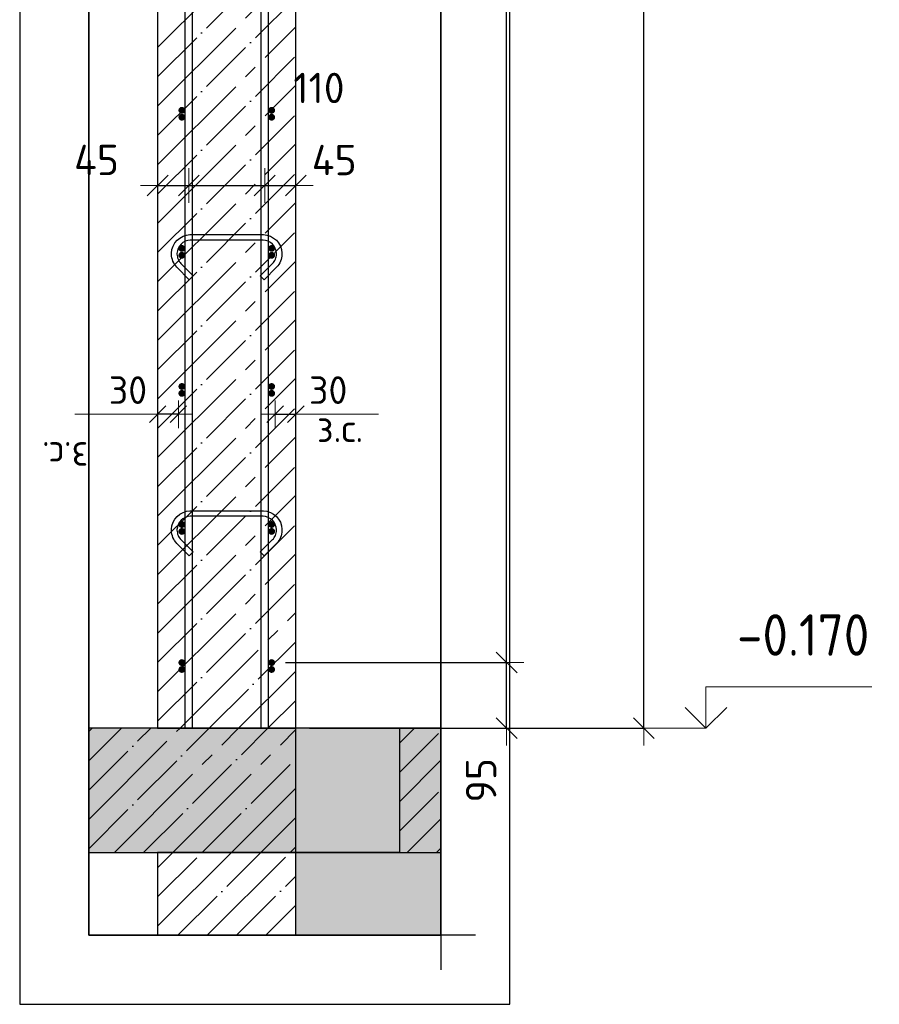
# Model space of a CAD drawing. Header units: millimetres. Extents: x -17997 to 37135, y 45383 to 72408.
# Tile 5 of 67: x -17426 to -16181, y 67480 to 68907. Entities that reach past the tile are written whole.
import ezdxf

# ---------------------------------------------------------------- set-up
doc = ezdxf.new("R2010")
doc.units = ezdxf.units.MM
doc.header["$PDMODE"] = 65
doc.linetypes.add('______11', pattern=[100, 80, -10, 0, -10])
doc.linetypes.add('______5', pattern=[220, 160, -20, 20, -20])
for name, color, linetype, lineweight in [('Standard', 7, 'Continuous', 25), ('Арм.стержн. Арматура края', 96, 'Continuous', 35), ('Арм.стержн. вертикальными 1', 22, 'Continuous', 35), ('Арм.стержн.горизонт. 1', 180, 'Continuous', 35), ('Высотная отметки_ общее', 7, 'Continuous', 13), ('Размерная линия_ общее', 7, 'Continuous', 13), ('Размерная линия_ общее_1', 7, 'Continuous', 13)]:
    doc.layers.add(name, color=color, linetype=linetype, lineweight=lineweight)
doc.layers.add('Арм.стержн.Стяжки', color=7, linetype='Continuous', lineweight=35, true_color=0x501e0f)
doc.styles.add('ISOCPEUR', font='ISOCPEUR')
doc.dimstyles.new('DIMSTYLE_3', dxfattribs={"dimtxt": 44, "dimasz": 50, "dimexe": 0, "dimexo": 0, "dimgap": 22, "dimtad": 2, "dimdec": 0, "dimrnd": 5, "dimzin": 12, "dimdsep": 46, "dimtxsty": 'ISOCPEUR', "dimblk1": 'ALL_ML_STRICH', "dimblk2": 'ALL_ML_STRICH', "dimsah": 1, "dimcen": 0, "dimclrd": 7, "dimclre": 256, "dimclrt": 7, "dimadec": 0, "dimazin": 0, "dimtfac": 1, "dimtdec": 0, "dimtix": 1, "dimtmove": 2, "dimatfit": 3, "dimfxl": 0, "dimtzin": 0, "dimlwd": 0, "dimlwe": -3, "dimarcsym": 0})
doc.dimstyles.new('DIMSTYLE_7', dxfattribs={"dimtxt": 44, "dimasz": 50, "dimexe": 0, "dimexo": 0.001, "dimgap": 22, "dimtad": 2, "dimdec": 0, "dimrnd": 5, "dimzin": 12, "dimdsep": 46, "dimtxsty": 'ISOCPEUR', "dimblk1": 'ALL_ML_STRICH', "dimblk2": 'ALL_ML_STRICH', "dimsah": 1, "dimcen": 0, "dimse1": 1, "dimse2": 1, "dimclrd": 7, "dimclre": 256, "dimclrt": 7, "dimadec": 0, "dimazin": 0, "dimtfac": 1, "dimtdec": 0, "dimtix": 1, "dimtmove": 2, "dimatfit": 3, "dimfxl": 0, "dimtvp": 1.2, "dimtzin": 0, "dimlwd": 0, "dimlwe": -3, "dimarcsym": 0})
doc.dimstyles.new('DIMSTYLE_8', dxfattribs={"dimtxt": 40, "dimasz": 40, "dimexe": 0, "dimexo": 0.001, "dimgap": 20, "dimtad": 2, "dimdec": 0, "dimrnd": 5, "dimzin": 12, "dimdsep": 46, "dimtxsty": 'ISOCPEUR', "dimblk1": 'ALL_ML_STRICH', "dimblk2": 'ALL_ML_STRICH', "dimsah": 1, "dimcen": 0, "dimse1": 1, "dimse2": 1, "dimclrd": 7, "dimclre": 256, "dimclrt": 7, "dimadec": 0, "dimazin": 0, "dimtfac": 1, "dimtdec": 0, "dimtix": 1, "dimtmove": 2, "dimatfit": 3, "dimfxl": 0, "dimtvp": 1.2, "dimtzin": 0, "dimlwd": 0, "dimlwe": -3, "dimarcsym": 0})

# ---------------------------------------------------------------- blocks, each defined once
blk = doc.blocks.new('COMPLEX_ELEVATIONDIM_7')
at = {"layer": 'Высотная отметки_ общее', "color": 7, "linetype": 'Continuous', "lineweight": 13, "transparency": 33554687}
for p, q in [((-16432, 67880.4), (-16432, 67940.4)), ((-16432, 67940.4), (-16192, 67940.4)), ((-16432, 67880.4), (-16462, 67910.4)), ((-16432, 67880.4), (-16402, 67910.4)), ((-16432, 67880.4), (-16432, 67880.4)), ((-16432, 67880.4), (-16432, 67880.4)), ((-16432, 67880.4), (-16432, 67880.4)), ((-16432, 67880.4), (-16432, 67880.4))]:
    blk.add_line(p, q, dxfattribs=at)
blk.add_lwpolyline([(-16432, 67880.4), (-16492, 67880.4), (-16492, 67880.4), (-16498.1, 67880.4)], dxfattribs=at)
at = {"layer": 'Высотная отметки_ общее', "color": 7, "linetype": 'Continuous', "lineweight": 13, "transparency": 33554687, "insert": (-16387, 67985.4), "char_height": 60, "width": 242.825, "attachment_point": 7, "style": 'ISOCPEUR'}
blk.add_mtext('\\W0.90;-0.170', dxfattribs=at)
blk = doc.blocks.new('ALL_ML_STRICH')
at = {"color": 0, "linetype": 'ByBlock', "lineweight": -2}
for p, q in [((-0.3, -0.3), (0.3, 0.3)), ((0, -0.5), (0, 0.5)), ((-1, 0), (0.5, 0))]:
    blk.add_line(p, q, dxfattribs=at)
blk = doc.blocks.new('*D125')
at = {"layer": 'DEFPOINTS', "color": 7, "linetype": 'Continuous', "lineweight": 13, "transparency": 33554687}
for p in [(-16904, 71070.4), (-17026.1, 67880.4), (-16522, 67880.4)]:
    blk.add_point(p, dxfattribs=at)
at = {"layer": 'Размерная линия_ общее', "color": 253, "linetype": 'Continuous', "lineweight": -2, "true_color": 0xa0a0a0, "transparency": 33554687}
for p, q in [((-16884, 71070.4), (-16522, 71070.4)), ((-17006.1, 67880.4), (-16522, 67880.4))]:
    blk.add_line(p, q, dxfattribs=at)
at = {"layer": 'Размерная линия_ общее', "color": 7, "linetype": 'Continuous', "lineweight": -2, "transparency": 33554687}
blk.add_line((-16522, 67880.4), (-16522, 71070.4), dxfattribs=at)
at = {"layer": 'Размерная линия_ общее', "color": 7, "linetype": 'Continuous', "lineweight": 13, "transparency": 33554687, "xscale": 50, "yscale": 50, "zscale": 50}
for p, rotation in [((-16522, 71070.4), 90), ((-16522, 67880.4), 270)]:
    blk.add_blockref('ALL_ML_STRICH', p, dxfattribs=dict(at, rotation=rotation))
at = {"layer": 'Размерная линия_ общее', "color": 7, "linetype": 'Continuous', "lineweight": 13, "transparency": 33554687, "insert": (-16559, 69482), "char_height": 44, "width": 176, "attachment_point": 5, "rotation": 90, "style": 'ISOCPEUR'}
blk.add_mtext('\\A1;{3190}', dxfattribs=at)
blk = doc.blocks.new('*D127')
at = {"layer": 'DEFPOINTS', "color": 7, "linetype": 'Continuous', "lineweight": 13, "transparency": 33554687}
for p in [(-17061.1, 67975.4), (-17026.1, 67880.4), (-16720.7, 67880.4)]:
    blk.add_point(p, dxfattribs=at)
at = {"layer": 'Размерная линия_ общее', "color": 253, "linetype": 'Continuous', "lineweight": -2, "true_color": 0xa0a0a0, "transparency": 33554687}
for p, q in [((-17041.1, 67975.4), (-16720.7, 67975.4)), ((-17006.1, 67880.4), (-16720.7, 67880.4))]:
    blk.add_line(p, q, dxfattribs=at)
at = {"layer": 'Размерная линия_ общее', "color": 7, "linetype": 'Continuous', "lineweight": -2, "transparency": 33554687}
blk.add_line((-16720.7, 67880.4), (-16720.7, 67975.4), dxfattribs=at)
at = {"layer": 'Размерная линия_ общее', "color": 7, "linetype": 'Continuous', "lineweight": 13, "transparency": 33554687, "xscale": 50, "yscale": 50, "zscale": 50}
for p, rotation in [((-16720.7, 67975.4), 90), ((-16720.7, 67880.4), 270)]:
    blk.add_blockref('ALL_ML_STRICH', p, dxfattribs=dict(at, rotation=rotation))
at = {"layer": 'Размерная линия_ общее', "color": 7, "linetype": 'Continuous', "lineweight": 13, "transparency": 33554687, "insert": (-16757.7, 67804.9), "char_height": 44, "width": 88, "attachment_point": 5, "rotation": 90, "style": 'ISOCPEUR'}
blk.add_mtext('\\A1;{95}', dxfattribs=at)
blk = doc.blocks.new('*D128')
at = {"layer": 'DEFPOINTS', "color": 7, "linetype": 'Continuous', "lineweight": 13, "transparency": 33554687}
for p in [(-17061.1, 70975.4), (-17061.1, 67975.4), (-16720.7, 67975.4)]:
    blk.add_point(p, dxfattribs=at)
at = {"layer": 'Размерная линия_ общее', "color": 253, "linetype": 'Continuous', "lineweight": -2, "true_color": 0xa0a0a0, "transparency": 33554687}
for p, q in [((-17041.1, 70975.4), (-16720.7, 70975.4)), ((-17041.1, 67975.4), (-16720.7, 67975.4))]:
    blk.add_line(p, q, dxfattribs=at)
at = {"layer": 'Размерная линия_ общее', "color": 7, "linetype": 'Continuous', "lineweight": -2, "transparency": 33554687}
blk.add_line((-16720.7, 67975.4), (-16720.7, 70975.4), dxfattribs=at)
at = {"layer": 'Размерная линия_ общее', "color": 7, "linetype": 'Continuous', "lineweight": 13, "transparency": 33554687, "xscale": 50, "yscale": 50, "zscale": 50}
for p, rotation in [((-16720.7, 70975.4), 90), ((-16720.7, 67975.4), 270)]:
    blk.add_blockref('ALL_ML_STRICH', p, dxfattribs=dict(at, rotation=rotation))
at = {"layer": 'Размерная линия_ общее', "color": 7, "linetype": 'Continuous', "lineweight": 13, "transparency": 33554687, "insert": (-16779.7, 69327.4), "char_height": 44, "width": 2.2, "attachment_point": 1, "rotation": 90, "line_spacing_factor": 0.60241, "style": 'ISOCPEUR'}
blk.add_mtext('\\W0.91;15х200=3000', dxfattribs=at)
blk = doc.blocks.new('*D144')
at = {"layer": 'DEFPOINTS', "color": 7, "linetype": 'Continuous', "lineweight": 13, "transparency": 33554687}
for p in [(-17056.1, 68335.1), (-17056.1, 68326.4), (-17026.1, 68326.4)]:
    blk.add_point(p, dxfattribs=at)
at = {"layer": 'Размерная линия_ общее_1', "color": 7, "linetype": 'Continuous', "lineweight": -2, "transparency": 33554687}
blk.add_line((-17056.1, 68335.1), (-17026.1, 68335.1), dxfattribs=at)
at = {"layer": 'Размерная линия_ общее_1', "color": 7, "linetype": 'Continuous', "lineweight": 13, "transparency": 33554687, "xscale": 40, "yscale": 40, "zscale": 40, "rotation": 180}
blk.add_blockref('ALL_ML_STRICH', (-17056.1, 68335.1), dxfattribs=at)
at = {"layer": 'Размерная линия_ общее_1', "color": 7, "linetype": 'Continuous', "lineweight": 13, "transparency": 33554687, "xscale": 40, "yscale": 40, "zscale": 40}
blk.add_blockref('ALL_ML_STRICH', (-17026.1, 68335.1), dxfattribs=at)
at = {"layer": 'Размерная линия_ общее_1', "color": 7, "linetype": 'Continuous', "lineweight": 13, "transparency": 33554687, "insert": (-16979.1, 68370.1), "char_height": 40, "width": 80, "attachment_point": 5, "style": 'ISOCPEUR'}
blk.add_mtext('\\A1;{30}', dxfattribs=at)
at = {"layer": 'Размерная линия_ общее_1', "color": 7, "linetype": 'Continuous', "lineweight": 13, "transparency": 33554687, "insert": (-16995.5, 68334.9), "char_height": 40, "width": 2, "attachment_point": 1, "line_spacing_factor": 0.60241, "style": 'ISOCPEUR'}
blk.add_mtext('з.с.', dxfattribs=at)
blk = doc.blocks.new('*D145')
at = {"layer": 'DEFPOINTS', "color": 7, "linetype": 'Continuous', "lineweight": 13, "transparency": 33554687}
for p in [(-17226.1, 68666.4), (-17181.1, 68668.8), (-17226.1, 68657)]:
    blk.add_point(p, dxfattribs=at)
at = {"layer": 'Размерная линия_ общее', "color": 7, "linetype": 'Continuous', "lineweight": -2, "transparency": 33554687}
blk.add_line((-17226.1, 68666.4), (-17181.1, 68666.4), dxfattribs=at)
at = {"layer": 'Размерная линия_ общее', "color": 7, "linetype": 'Continuous', "lineweight": 13, "transparency": 33554687, "xscale": 50, "yscale": 50, "zscale": 50, "rotation": 180}
blk.add_blockref('ALL_ML_STRICH', (-17226.1, 68666.4), dxfattribs=at)
at = {"layer": 'Размерная линия_ общее', "color": 7, "linetype": 'Continuous', "lineweight": 13, "transparency": 33554687, "xscale": 50, "yscale": 50, "zscale": 50}
blk.add_blockref('ALL_ML_STRICH', (-17181.1, 68666.4), dxfattribs=at)
at = {"layer": 'Размерная линия_ общее', "color": 7, "linetype": 'Continuous', "lineweight": 13, "transparency": 33554687, "insert": (-17314.7, 68703.5), "char_height": 44, "width": 88, "attachment_point": 5, "style": 'ISOCPEUR'}
blk.add_mtext('\\A1;{45}', dxfattribs=at)
blk = doc.blocks.new('*D146')
at = {"layer": 'DEFPOINTS', "color": 7, "linetype": 'Continuous', "lineweight": 13, "transparency": 33554687}
for p in [(-17181.1, 68668.8), (-17181.1, 68666.4), (-17071.1, 68672.7)]:
    blk.add_point(p, dxfattribs=at)
at = {"layer": 'Размерная линия_ общее', "color": 7, "linetype": 'Continuous', "lineweight": -2, "transparency": 33554687}
blk.add_line((-17181.1, 68666.4), (-17071.1, 68666.4), dxfattribs=at)
at = {"layer": 'Размерная линия_ общее', "color": 7, "linetype": 'Continuous', "lineweight": 13, "transparency": 33554687, "xscale": 50, "yscale": 50, "zscale": 50, "rotation": 180}
blk.add_blockref('ALL_ML_STRICH', (-17181.1, 68666.4), dxfattribs=at)
at = {"layer": 'Размерная линия_ общее', "color": 7, "linetype": 'Continuous', "lineweight": 13, "transparency": 33554687, "xscale": 50, "yscale": 50, "zscale": 50}
blk.add_blockref('ALL_ML_STRICH', (-17071.1, 68666.4), dxfattribs=at)
at = {"layer": 'Размерная линия_ общее', "color": 7, "linetype": 'Continuous', "lineweight": 13, "transparency": 33554687, "insert": (-16992.5, 68807.8), "char_height": 44, "width": 132, "attachment_point": 5, "style": 'ISOCPEUR'}
blk.add_mtext('\\A1;{110}', dxfattribs=at)
blk = doc.blocks.new('*D147')
at = {"layer": 'DEFPOINTS', "color": 7, "linetype": 'Continuous', "lineweight": 13, "transparency": 33554687}
for p in [(-17071.1, 68672.7), (-17071.1, 68666.4), (-17026.1, 68665.6)]:
    blk.add_point(p, dxfattribs=at)
at = {"layer": 'Размерная линия_ общее', "color": 7, "linetype": 'Continuous', "lineweight": -2, "transparency": 33554687}
blk.add_line((-17071.1, 68666.4), (-17026.1, 68666.4), dxfattribs=at)
at = {"layer": 'Размерная линия_ общее', "color": 7, "linetype": 'Continuous', "lineweight": 13, "transparency": 33554687, "xscale": 50, "yscale": 50, "zscale": 50, "rotation": 180}
blk.add_blockref('ALL_ML_STRICH', (-17071.1, 68666.4), dxfattribs=at)
at = {"layer": 'Размерная линия_ общее', "color": 7, "linetype": 'Continuous', "lineweight": 13, "transparency": 33554687, "xscale": 50, "yscale": 50, "zscale": 50}
blk.add_blockref('ALL_ML_STRICH', (-17026.1, 68666.4), dxfattribs=at)
at = {"layer": 'Размерная линия_ общее', "color": 7, "linetype": 'Continuous', "lineweight": 13, "transparency": 33554687, "insert": (-16970.4, 68703.4), "char_height": 44, "width": 88, "attachment_point": 5, "style": 'ISOCPEUR'}
blk.add_mtext('\\A1;{45}', dxfattribs=at)
blk = doc.blocks.new('*D149')
at = {"layer": 'DEFPOINTS', "color": 7, "linetype": 'Continuous', "lineweight": 13, "transparency": 33554687}
for p in [(-17196.1, 68335.1), (-17226.1, 68326.4), (-17196.1, 68326.4)]:
    blk.add_point(p, dxfattribs=at)
at = {"layer": 'Размерная линия_ общее_1', "color": 7, "linetype": 'Continuous', "lineweight": -2, "transparency": 33554687}
blk.add_line((-17196.1, 68335.1), (-17226.1, 68335.1), dxfattribs=at)
at = {"layer": 'Размерная линия_ общее_1', "color": 7, "linetype": 'Continuous', "lineweight": 13, "transparency": 33554687, "xscale": 40, "yscale": 40, "zscale": 40}
for p, rotation in [((-17226.1, 68335.1), 180), ((-17196.1, 68335.1), 360)]:
    blk.add_blockref('ALL_ML_STRICH', p, dxfattribs=dict(at, rotation=rotation))
at = {"layer": 'Размерная линия_ общее_1', "color": 7, "linetype": 'Continuous', "lineweight": 13, "transparency": 33554687, "insert": (-17269.1, 68370.1), "char_height": 40, "width": 80, "attachment_point": 5, "style": 'ISOCPEUR'}
blk.add_mtext('\\A1;{30}', dxfattribs=at)
at = {"layer": 'Размерная линия_ общее_1', "color": 7, "linetype": 'Continuous', "lineweight": 13, "transparency": 33554687, "insert": (-17326.6, 68254.9), "char_height": 40, "width": 2, "attachment_point": 1, "rotation": 180, "line_spacing_factor": 0.60241, "style": 'ISOCPEUR'}
blk.add_mtext('з.с.', dxfattribs=at)

msp = doc.modelspace()

# ---------------------------------------------------------------- hatches: boundary and pattern name
at = {"linetype": 'Continuous', "lineweight": 13, "transparency": 33554687}
msp.add_hatch(color=7, dxfattribs=at).paths.add_polyline_path([(-16815.9, 67580.4), (-16815.9, 67700.4), (-17026.1, 67700.4), (-17026.1, 67580.4)])
at = {"layer": 'Standard', "linetype": 'Continuous', "lineweight": -3, "transparency": 33554687}
msp.add_hatch(color=7, dxfattribs=at).paths.add_polyline_path([(-17026.1, 67700.4), (-17026.1, 67880.4), (-17325.9, 67880.4), (-17325.9, 67700.4)])
at = {"layer": 'Standard', "linetype": 'Continuous', "lineweight": 13, "transparency": 33554687}
msp.add_hatch(color=7, dxfattribs=at).paths.add_polyline_path([(-17026.1, 67700.4), (-16876.1, 67700.4), (-16876.1, 67880.4), (-17026.1, 67880.4)])
at = {"layer": 'Standard', "linetype": '______5', "lineweight": -3, "transparency": 33554687}
msp.add_hatch(color=7, dxfattribs=at).paths.add_polyline_path([(-16876.1, 67880.4), (-16876.1, 67700.4), (-16815.9, 67700.4), (-16815.9, 67880.4)])
at = {"layer": 'Арм.стержн. Арматура края', "linetype": 'Continuous', "lineweight": 50, "transparency": 33554687}
for points in [[(-17186.1, 68765.4), (-17186.4, 68767.3), (-17187.5, 68768.9), (-17189.1, 68770), (-17191.1, 68770.4), (-17193, 68770), (-17194.6, 68768.9), (-17195.7, 68767.3), (-17196.1, 68765.4), (-17195.7, 68763.5), (-17194.6, 68761.9), (-17193, 68760.8), (-17191.1, 68760.4), (-17189.1, 68760.8), (-17187.5, 68761.9), (-17186.4, 68763.5)], [(-17056.1, 68765.4), (-17056.4, 68767.3), (-17057.5, 68768.9), (-17059.1, 68770), (-17061.1, 68770.4), (-17063, 68770), (-17064.6, 68768.9), (-17065.7, 68767.3), (-17066.1, 68765.4), (-17065.7, 68763.5), (-17064.6, 68761.9), (-17063, 68760.8), (-17061.1, 68760.4), (-17059.1, 68760.8), (-17057.5, 68761.9), (-17056.4, 68763.5)], [(-17186.1, 68565.4), (-17186.4, 68567.3), (-17187.5, 68568.9), (-17189.1, 68570), (-17191.1, 68570.4), (-17193, 68570), (-17194.6, 68568.9), (-17195.7, 68567.3), (-17196.1, 68565.4), (-17195.7, 68563.5), (-17194.6, 68561.9), (-17193, 68560.8), (-17191.1, 68560.4), (-17189.1, 68560.8), (-17187.5, 68561.9), (-17186.4, 68563.5)], [(-17056.1, 68565.4), (-17056.4, 68567.3), (-17057.5, 68568.9), (-17059.1, 68570), (-17061.1, 68570.4), (-17063, 68570), (-17064.6, 68568.9), (-17065.7, 68567.3), (-17066.1, 68565.4), (-17065.7, 68563.5), (-17064.6, 68561.9), (-17063, 68560.8), (-17061.1, 68560.4), (-17059.1, 68560.8), (-17057.5, 68561.9), (-17056.4, 68563.5)], [(-17186.1, 68365.4), (-17186.4, 68367.3), (-17187.5, 68368.9), (-17189.1, 68370), (-17191.1, 68370.4), (-17193, 68370), (-17194.6, 68368.9), (-17195.7, 68367.3), (-17196.1, 68365.4), (-17195.7, 68363.5), (-17194.6, 68361.9), (-17193, 68360.8), (-17191.1, 68360.4), (-17189.1, 68360.8), (-17187.5, 68361.9), (-17186.4, 68363.5)], [(-17056.1, 68365.4), (-17056.4, 68367.3), (-17057.5, 68368.9), (-17059.1, 68370), (-17061.1, 68370.4), (-17063, 68370), (-17064.6, 68368.9), (-17065.7, 68367.3), (-17066.1, 68365.4), (-17065.7, 68363.5), (-17064.6, 68361.9), (-17063, 68360.8), (-17061.1, 68360.4), (-17059.1, 68360.8), (-17057.5, 68361.9), (-17056.4, 68363.5)], [(-17186.1, 68165.4), (-17186.4, 68167.3), (-17187.5, 68168.9), (-17189.1, 68170), (-17191.1, 68170.4), (-17193, 68170), (-17194.6, 68168.9), (-17195.7, 68167.3), (-17196.1, 68165.4), (-17195.7, 68163.5), (-17194.6, 68161.9), (-17193, 68160.8), (-17191.1, 68160.4), (-17189.1, 68160.8), (-17187.5, 68161.9), (-17186.4, 68163.5)], [(-17056.1, 68165.4), (-17056.4, 68167.3), (-17057.5, 68168.9), (-17059.1, 68170), (-17061.1, 68170.4), (-17063, 68170), (-17064.6, 68168.9), (-17065.7, 68167.3), (-17066.1, 68165.4), (-17065.7, 68163.5), (-17064.6, 68161.9), (-17063, 68160.8), (-17061.1, 68160.4), (-17059.1, 68160.8), (-17057.5, 68161.9), (-17056.4, 68163.5)], [(-17186.1, 67965.4), (-17186.4, 67967.3), (-17187.5, 67968.9), (-17189.1, 67970), (-17191.1, 67970.4), (-17193, 67970), (-17194.6, 67968.9), (-17195.7, 67967.3), (-17196.1, 67965.4), (-17195.7, 67963.5), (-17194.6, 67961.9), (-17193, 67960.8), (-17191.1, 67960.4), (-17189.1, 67960.8), (-17187.5, 67961.9), (-17186.4, 67963.5)], [(-17056.1, 67965.4), (-17056.4, 67967.3), (-17057.5, 67968.9), (-17059.1, 67970), (-17061.1, 67970.4), (-17063, 67970), (-17064.6, 67968.9), (-17065.7, 67967.3), (-17066.1, 67965.4), (-17065.7, 67963.5), (-17064.6, 67961.9), (-17063, 67960.8), (-17061.1, 67960.4), (-17059.1, 67960.8), (-17057.5, 67961.9), (-17056.4, 67963.5)]]:
    msp.add_hatch(color=4, dxfattribs=at).paths.add_polyline_path(points)
at = {"layer": 'Арм.стержн.горизонт. 1', "linetype": 'Continuous', "lineweight": 50, "transparency": 33554687}
for points in [[(-17186.1, 68775.4), (-17186.4, 68777.3), (-17187.5, 68778.9), (-17189.1, 68780), (-17191.1, 68780.4), (-17193, 68780), (-17194.6, 68778.9), (-17195.7, 68777.3), (-17196.1, 68775.4), (-17195.7, 68773.5), (-17194.6, 68771.9), (-17193, 68770.8), (-17191.1, 68770.4), (-17189.1, 68770.8), (-17187.5, 68771.9), (-17186.4, 68773.5)], [(-17056.1, 68775.4), (-17056.4, 68777.3), (-17057.5, 68778.9), (-17059.1, 68780), (-17061.1, 68780.4), (-17063, 68780), (-17064.6, 68778.9), (-17065.7, 68777.3), (-17066.1, 68775.4), (-17065.7, 68773.5), (-17064.6, 68771.9), (-17063, 68770.8), (-17061.1, 68770.4), (-17059.1, 68770.8), (-17057.5, 68771.9), (-17056.4, 68773.5)], [(-17186.1, 68575.4), (-17186.4, 68577.3), (-17187.5, 68578.9), (-17189.1, 68580), (-17191.1, 68580.4), (-17193, 68580), (-17194.6, 68578.9), (-17195.7, 68577.3), (-17196.1, 68575.4), (-17195.7, 68573.5), (-17194.6, 68571.9), (-17193, 68570.8), (-17191.1, 68570.4), (-17189.1, 68570.8), (-17187.5, 68571.9), (-17186.4, 68573.5)], [(-17056.1, 68575.4), (-17056.4, 68577.3), (-17057.5, 68578.9), (-17059.1, 68580), (-17061.1, 68580.4), (-17063, 68580), (-17064.6, 68578.9), (-17065.7, 68577.3), (-17066.1, 68575.4), (-17065.7, 68573.5), (-17064.6, 68571.9), (-17063, 68570.8), (-17061.1, 68570.4), (-17059.1, 68570.8), (-17057.5, 68571.9), (-17056.4, 68573.5)], [(-17186.1, 68375.4), (-17186.4, 68377.3), (-17187.5, 68378.9), (-17189.1, 68380), (-17191.1, 68380.4), (-17193, 68380), (-17194.6, 68378.9), (-17195.7, 68377.3), (-17196.1, 68375.4), (-17195.7, 68373.5), (-17194.6, 68371.9), (-17193, 68370.8), (-17191.1, 68370.4), (-17189.1, 68370.8), (-17187.5, 68371.9), (-17186.4, 68373.5)], [(-17056.1, 68375.4), (-17056.4, 68377.3), (-17057.5, 68378.9), (-17059.1, 68380), (-17061.1, 68380.4), (-17063, 68380), (-17064.6, 68378.9), (-17065.7, 68377.3), (-17066.1, 68375.4), (-17065.7, 68373.5), (-17064.6, 68371.9), (-17063, 68370.8), (-17061.1, 68370.4), (-17059.1, 68370.8), (-17057.5, 68371.9), (-17056.4, 68373.5)], [(-17186.1, 68175.4), (-17186.4, 68177.3), (-17187.5, 68178.9), (-17189.1, 68180), (-17191.1, 68180.4), (-17193, 68180), (-17194.6, 68178.9), (-17195.7, 68177.3), (-17196.1, 68175.4), (-17195.7, 68173.5), (-17194.6, 68171.9), (-17193, 68170.8), (-17191.1, 68170.4), (-17189.1, 68170.8), (-17187.5, 68171.9), (-17186.4, 68173.5)], [(-17056.1, 68175.4), (-17056.4, 68177.3), (-17057.5, 68178.9), (-17059.1, 68180), (-17061.1, 68180.4), (-17063, 68180), (-17064.6, 68178.9), (-17065.7, 68177.3), (-17066.1, 68175.4), (-17065.7, 68173.5), (-17064.6, 68171.9), (-17063, 68170.8), (-17061.1, 68170.4), (-17059.1, 68170.8), (-17057.5, 68171.9), (-17056.4, 68173.5)], [(-17186.1, 67975.4), (-17186.4, 67977.3), (-17187.5, 67978.9), (-17189.1, 67980), (-17191.1, 67980.4), (-17193, 67980), (-17194.6, 67978.9), (-17195.7, 67977.3), (-17196.1, 67975.4), (-17195.7, 67973.5), (-17194.6, 67971.9), (-17193, 67970.8), (-17191.1, 67970.4), (-17189.1, 67970.8), (-17187.5, 67971.9), (-17186.4, 67973.5)], [(-17056.1, 67975.4), (-17056.4, 67977.3), (-17057.5, 67978.9), (-17059.1, 67980), (-17061.1, 67980.4), (-17063, 67980), (-17064.6, 67978.9), (-17065.7, 67977.3), (-17066.1, 67975.4), (-17065.7, 67973.5), (-17064.6, 67971.9), (-17063, 67970.8), (-17061.1, 67970.4), (-17059.1, 67970.8), (-17057.5, 67971.9), (-17056.4, 67973.5)]]:
    msp.add_hatch(color=4, dxfattribs=at).paths.add_polyline_path(points)

# ---------------------------------------------------------------- linework, layer by layer
at = {"color": 7, "linetype": 'Continuous', "lineweight": 25, "transparency": 33554687}
for p, q in [((-17226.1, 71070.4), (-17226.1, 67880.4)), ((-17026.1, 67880.4), (-17026.1, 71070.4)), ((-17226.1, 67880.4), (-17026.1, 67880.4)), ((-16815.9, 67750.4), (-16815.9, 67530.4)), ((-16876.1, 67700.4), (-17026.1, 67700.4)), ((-16765.9, 67580.4), (-17076.1, 67580.4))]:
    msp.add_line(p, q, dxfattribs=at)
at = {"color": 7, "linetype": '______5', "lineweight": -3, "transparency": 33554687}
for p, q in [((-17226.1, 68866.2), (-17026.1, 69066.2)), ((-17226.1, 68781.4), (-17026.1, 68981.4)), ((-17226.1, 68696.5), (-17026.1, 68896.5)), ((-17226.1, 68611.7), (-17026.1, 68811.7)), ((-17226.1, 68526.8), (-17026.1, 68726.8)), ((-17226.1, 68442), (-17026.1, 68642)), ((-17226.1, 68357.1), (-17026.1, 68557.1)), ((-17226.1, 68272.3), (-17026.1, 68472.3)), ((-17226.1, 68187.4), (-17026.1, 68387.4)), ((-17226.1, 68102.6), (-17026.1, 68302.6)), ((-17226.1, 68017.7), (-17026.1, 68217.7)), ((-17226.1, 67932.9), (-17026.1, 68132.9)), ((-17193.7, 67880.4), (-17026.1, 68048)), ((-17108.8, 67880.4), (-17026.1, 67963.2))]:
    msp.add_line(p, q, dxfattribs=at)
at = {"color": 7, "linetype": '______11', "lineweight": -3, "transparency": 33554687}
for p, q in [((-17226.1, 68823.8), (-17026.1, 69023.8)), ((-17226.1, 68739), (-17026.1, 68939)), ((-17226.1, 68654.1), (-17026.1, 68854.1)), ((-17226.1, 68569.3), (-17026.1, 68769.3)), ((-17226.1, 68484.4), (-17026.1, 68684.4)), ((-17226.1, 68399.6), (-17026.1, 68599.6)), ((-17226.1, 68314.7), (-17026.1, 68514.7)), ((-17226.1, 68229.9), (-17026.1, 68429.9)), ((-17226.1, 68145), (-17026.1, 68345)), ((-17226.1, 68060.1), (-17026.1, 68260.1)), ((-17226.1, 67975.3), (-17026.1, 68175.3)), ((-17226.1, 67890.4), (-17026.1, 68090.4)), ((-17151.3, 67880.4), (-17026.1, 68005.6)), ((-17066.4, 67880.4), (-17026.1, 67920.7))]:
    msp.add_line(p, q, dxfattribs=at)
at = {"layer": 'Standard', "color": 52, "linetype": 'Continuous', "lineweight": -3, "transparency": 33554687}
for p, q in [((-17325.9, 72204), (-17325.9, 67580.4)), ((-17325.9, 67580.4), (-17325.9, 72204)), ((-16815.9, 72204), (-16815.9, 67580.4)), ((-16815.9, 67580.4), (-16815.9, 72204)), ((-17325.9, 67580.4), (-16815.9, 67580.4)), ((-16815.9, 67580.4), (-17325.9, 67580.4))]:
    msp.add_line(p, q, dxfattribs=at)
at = {"layer": 'Standard', "color": 7, "linetype": 'Continuous', "lineweight": 13, "transparency": 33554687}
for p, q in [((-17226.1, 68335.1), (-17346.1, 68335.1)), ((-17026.1, 68335.1), (-16906.1, 68335.1))]:
    msp.add_line(p, q, dxfattribs=at)
at = {"layer": 'Standard', "color": 7, "linetype": 'Continuous', "lineweight": 25, "transparency": 33554687}
for p, q in [((-17325.9, 67930.4), (-17325.9, 67650.4)), ((-16815.9, 67650.4), (-16815.9, 67930.4)), ((-17226.1, 67880.4), (-17325.9, 67880.4)), ((-17026.1, 67880.4), (-17226.1, 67880.4)), ((-16876.1, 67880.4), (-17026.1, 67880.4)), ((-17026.1, 67700.4), (-17026.1, 67880.4)), ((-16876.1, 67880.4), (-16876.1, 67700.4)), ((-16815.9, 67880.4), (-16876.1, 67880.4)), ((-17325.9, 67700.4), (-17226.1, 67700.4)), ((-17026.1, 67700.4), (-17226.1, 67700.4)), ((-17226.1, 67700.4), (-17226.1, 67580.4)), ((-17226.1, 67700.4), (-17026.1, 67700.4)), ((-17026.1, 67580.4), (-17026.1, 67700.4)), ((-17026.1, 67700.4), (-16876.1, 67700.4)), ((-16876.1, 67700.4), (-16815.9, 67700.4)), ((-17276.1, 67580.4), (-16976.1, 67580.4))]:
    msp.add_line(p, q, dxfattribs=at)
at = {"layer": 'Standard', "color": 7, "linetype": '______11', "lineweight": -3, "transparency": 33554687}
for p, q in [((-17325.9, 67875.5), (-17321, 67880.4)), ((-17325.9, 67790.6), (-17236.1, 67880.4)), ((-17325.9, 67705.8), (-17151.3, 67880.4)), ((-17246.4, 67700.4), (-17066.4, 67880.4)), ((-16876.1, 67816.2), (-16815.9, 67876.3)), ((-17161.6, 67700.4), (-17026.1, 67835.9)), ((-16876.1, 67731.3), (-16815.9, 67791.5)), ((-17076.7, 67700.4), (-17026.1, 67751)), ((-17226.1, 67635.9), (-17161.6, 67700.4)), ((-17196.7, 67580.4), (-17076.7, 67700.4)), ((-16822.1, 67700.4), (-16815.9, 67706.6)), ((-17111.8, 67580.4), (-17026.1, 67666.2)), ((-17027, 67580.4), (-17026.1, 67581.3))]:
    msp.add_line(p, q, dxfattribs=at)
at = {"layer": 'Standard', "color": 7, "linetype": '______5', "lineweight": -3, "transparency": 33554687}
for p, q in [((-17325.9, 67833), (-17278.5, 67880.4)), ((-17325.9, 67748.2), (-17193.7, 67880.4)), ((-17288.8, 67700.4), (-17108.8, 67880.4)), ((-17204, 67700.4), (-17026.1, 67878.3)), ((-16876.1, 67858.6), (-16854.3, 67880.4)), ((-16876.1, 67773.8), (-16815.9, 67833.9)), ((-17119.1, 67700.4), (-17026.1, 67793.5)), ((-16864.6, 67700.4), (-16815.9, 67749.1)), ((-17034.3, 67700.4), (-17026.1, 67708.6)), ((-17226.1, 67678.3), (-17204, 67700.4)), ((-17226.1, 67593.5), (-17119.1, 67700.4)), ((-17154.3, 67580.4), (-17034.3, 67700.4)), ((-17069.4, 67580.4), (-17026.1, 67623.8))]:
    msp.add_line(p, q, dxfattribs=at)
at = {"layer": 'Standard', "color": 7, "linetype": 'Continuous', "lineweight": 25, "transparency": 33554687}
msp.add_lwpolyline([(-17425.9, 67480.4), (-16715.9, 67480.4), (-16715.9, 72304), (-17425.9, 72304), (-17425.9, 67480.4)], dxfattribs=at)
at = {"layer": 'Арм.стержн. вертикальными 1', "color": 4, "linetype": 'Continuous', "lineweight": 25, "transparency": 33554687}
for points in [[(-17186.1, 67880.4), (-17186.1, 72080.4), (-17176.1, 72080.4), (-17176.1, 67880.4), (-17186.1, 67880.4)], [(-17076.1, 67880.4), (-17076.1, 72080.4), (-17066.1, 72080.4), (-17066.1, 67880.4), (-17076.1, 67880.4)]]:
    msp.add_lwpolyline(points, dxfattribs=at)
at = {"layer": 'Арм.стержн.горизонт. 1', "color": 52, "linetype": 'Continuous', "lineweight": 25, "transparency": 33554687}
for p, q in [((-17226.1, 67880.4), (-17226.1, 67880.4)), ((-17026.1, 67880.4), (-17026.1, 67880.4))]:
    msp.add_line(p, q, dxfattribs=at)
at = {"layer": 'Арм.стержн.Стяжки', "color": 40, "linetype": 'Continuous', "lineweight": 25, "transparency": 33554687}
for points in [[(-17180.3, 68530), (-17198.3, 68548.1), (-17200, 68550), (-17201.5, 68552.1), (-17202.8, 68554.3), (-17203.9, 68556.7), (-17204.8, 68559.1), (-17205.5, 68561.6), (-17205.9, 68564.2), (-17206.1, 68566.7), (-17206.1, 68568.7), (-17205.4, 68573.6), (-17203.7, 68578.7), (-17201.1, 68583.3), (-17197.9, 68587.2), (-17194, 68590.4), (-17189.3, 68593), (-17184.3, 68594.7), (-17179.4, 68595.4), (-17072.7, 68595.4), (-17067.9, 68594.7), (-17062.8, 68593), (-17058.1, 68590.4), (-17054.2, 68587.2), (-17051, 68583.3), (-17048.4, 68578.7), (-17046.7, 68573.6), (-17046.1, 68568.7), (-17046.1, 68566.7), (-17046.2, 68564.2), (-17046.7, 68561.6), (-17047.3, 68559.1), (-17048.2, 68556.7), (-17049.3, 68554.3), (-17050.6, 68552.1), (-17052.1, 68550), (-17053.8, 68548.1), (-17071.8, 68530), (-17077.5, 68535.7), (-17059.6, 68553.5), (-17058.4, 68554.9), (-17057.3, 68556.5), (-17056.4, 68558.1), (-17055.6, 68559.7), (-17055, 68561.5), (-17054.5, 68563.3), (-17054.2, 68565.1), (-17054.1, 68567), (-17054.1, 68568.2), (-17054.6, 68571.8), (-17055.8, 68575.4), (-17057.6, 68578.8), (-17059.9, 68581.5), (-17062.7, 68583.8), (-17066, 68585.7), (-17069.7, 68586.9), (-17073.3, 68587.4), (-17178.8, 68587.4), (-17182.4, 68586.9), (-17186.1, 68585.7), (-17189.5, 68583.8), (-17192.2, 68581.5), (-17194.5, 68578.8), (-17196.3, 68575.4), (-17197.6, 68571.8), (-17198.1, 68568.2), (-17198.1, 68567), (-17197.9, 68565.1), (-17197.6, 68563.3), (-17197.2, 68561.5), (-17196.5, 68559.7), (-17195.8, 68558.1), (-17194.8, 68556.5), (-17193.7, 68554.9), (-17192.5, 68553.5), (-17174.6, 68535.7), (-17180.3, 68530)], [(-17180.3, 68130), (-17198.3, 68148.1), (-17200, 68150), (-17201.5, 68152.1), (-17202.8, 68154.3), (-17203.9, 68156.7), (-17204.8, 68159.1), (-17205.5, 68161.6), (-17205.9, 68164.2), (-17206.1, 68166.7), (-17206.1, 68168.7), (-17205.4, 68173.6), (-17203.7, 68178.7), (-17201.1, 68183.3), (-17197.9, 68187.2), (-17194, 68190.4), (-17189.3, 68193), (-17184.3, 68194.7), (-17179.4, 68195.4), (-17072.7, 68195.4), (-17067.9, 68194.7), (-17062.8, 68193), (-17058.1, 68190.4), (-17054.2, 68187.2), (-17051, 68183.3), (-17048.4, 68178.7), (-17046.7, 68173.6), (-17046.1, 68168.7), (-17046.1, 68166.7), (-17046.2, 68164.2), (-17046.7, 68161.6), (-17047.3, 68159.1), (-17048.2, 68156.7), (-17049.3, 68154.3), (-17050.6, 68152.1), (-17052.1, 68150), (-17053.8, 68148.1), (-17071.8, 68130), (-17077.5, 68135.7), (-17059.6, 68153.5), (-17058.4, 68154.9), (-17057.3, 68156.5), (-17056.4, 68158.1), (-17055.6, 68159.7), (-17055, 68161.5), (-17054.5, 68163.3), (-17054.2, 68165.1), (-17054.1, 68167), (-17054.1, 68168.2), (-17054.6, 68171.8), (-17055.8, 68175.4), (-17057.6, 68178.8), (-17059.9, 68181.5), (-17062.7, 68183.8), (-17066, 68185.7), (-17069.7, 68186.9), (-17073.3, 68187.4), (-17178.8, 68187.4), (-17182.4, 68186.9), (-17186.1, 68185.7), (-17189.5, 68183.8), (-17192.2, 68181.5), (-17194.5, 68178.8), (-17196.3, 68175.4), (-17197.6, 68171.8), (-17198.1, 68168.2), (-17198.1, 68167), (-17197.9, 68165.1), (-17197.6, 68163.3), (-17197.2, 68161.5), (-17196.5, 68159.7), (-17195.8, 68158.1), (-17194.8, 68156.5), (-17193.7, 68154.9), (-17192.5, 68153.5), (-17174.6, 68135.7), (-17180.3, 68130)]]:
    msp.add_lwpolyline(points, dxfattribs=at)

# ---------------------------------------------------------------- block references
at = {"layer": 'Высотная отметки_ общее', "color": 7, "linetype": 'Continuous', "lineweight": 13, "transparency": 33554687}
msp.add_blockref('COMPLEX_ELEVATIONDIM_7', (0, 0), dxfattribs=at)

# ---------------------------------------------------------------- dimensions: what is measured, and where the dimension line sits
at = {"layer": 'Размерная линия_ общее', "color": 7, "linetype": 'Continuous', "lineweight": 13, "transparency": 33554687}
for base, p2, picture, middle in [((-16522, 71070.4), (-16884, 71070.4), '*D125', (-16559, 69482)), ((-16720.7, 67975.4), (-17041.1, 67975.4), '*D127', (-16757.7, 67804.9))]:
    dim = msp.add_linear_dim(base=base, p1=(-17006.1, 67880.4), p2=p2, angle=90, dimstyle='DIMSTYLE_3', override={"dimpost": '<>', "dimclrd": 7, "dimclre": 253, "dimclrt": 7, "dimlwd": 0, "dimlwe": 65533}, dxfattribs=at)
    dim.commit()
    dim.dimension.update_dxf_attribs({"geometry": picture, "text_midpoint": middle, "dimtype": 160})
dim = msp.add_linear_dim(base=(-16720.7, 70975.4), p1=(-17041.1, 67975.4), p2=(-17041.1, 70975.4), angle=90, text='\\W0.91;15х200=3000', dimstyle='DIMSTYLE_3', override={"dimpost": '<>', "dimclrd": 7, "dimclre": 253, "dimclrt": 7, "dimlwd": 0, "dimlwe": 65533}, dxfattribs=at)
dim.commit()
dim.dimension.update_dxf_attribs({"geometry": '*D128', "text_midpoint": (-16742.7, 69475.4), "dimtype": 160})
for base, p1, p2, picture, middle in [((-17071.1, 68666.4), (-17181.1, 68668.8), (-17071.1, 68672.7), '*D146', (-16992.5, 68807.8)), ((-17181.1, 68666.4), (-17226.1, 68657), (-17181.1, 68668.8), '*D145', (-17314.7, 68703.5)), ((-17026.1, 68666.4), (-17071.1, 68672.7), (-17026.1, 68665.6), '*D147', (-16970.4, 68703.4))]:
    dim = msp.add_linear_dim(base=base, p1=p1, p2=p2, dimstyle='DIMSTYLE_7', override={"dimpost": '<>', "dimclrd": 7, "dimclre": 253, "dimclrt": 7, "dimlwd": 0, "dimlwe": 65533}, dxfattribs=at)
    dim.commit()
    dim.dimension.update_dxf_attribs({"geometry": picture, "text_midpoint": middle, "dimtype": 160})
at = {"layer": 'Размерная линия_ общее_1', "color": 7, "linetype": 'Continuous', "lineweight": 13, "transparency": 33554687}
dim = msp.add_linear_dim(base=(-17226.1, 68335.1), p1=(-17196.1, 68326.4), p2=(-17226.1, 68326.4), angle=180, text='<>\\Xз.с.', dimstyle='DIMSTYLE_8', override={"dimpost": '<>', "dimclrd": 7, "dimclre": 253, "dimclrt": 7, "dimlwd": 0, "dimlwe": 65533}, dxfattribs=at)
dim.commit()
dim.dimension.update_dxf_attribs({"geometry": '*D149', "text_midpoint": (-17269.1, 68370.1), "dimtype": 160})
dim = msp.add_linear_dim(base=(-17026.1, 68335.1), p1=(-17056.1, 68326.4), p2=(-17026.1, 68326.4), text='<>\\Xз.с.', dimstyle='DIMSTYLE_8', override={"dimpost": '<>', "dimclrd": 7, "dimclre": 253, "dimclrt": 7, "dimlwd": 0, "dimlwe": 65533}, dxfattribs=at)
dim.commit()
dim.dimension.update_dxf_attribs({"geometry": '*D144', "text_midpoint": (-16979.1, 68370.1), "dimtype": 160})

doc.saveas('drawing.dxf')
